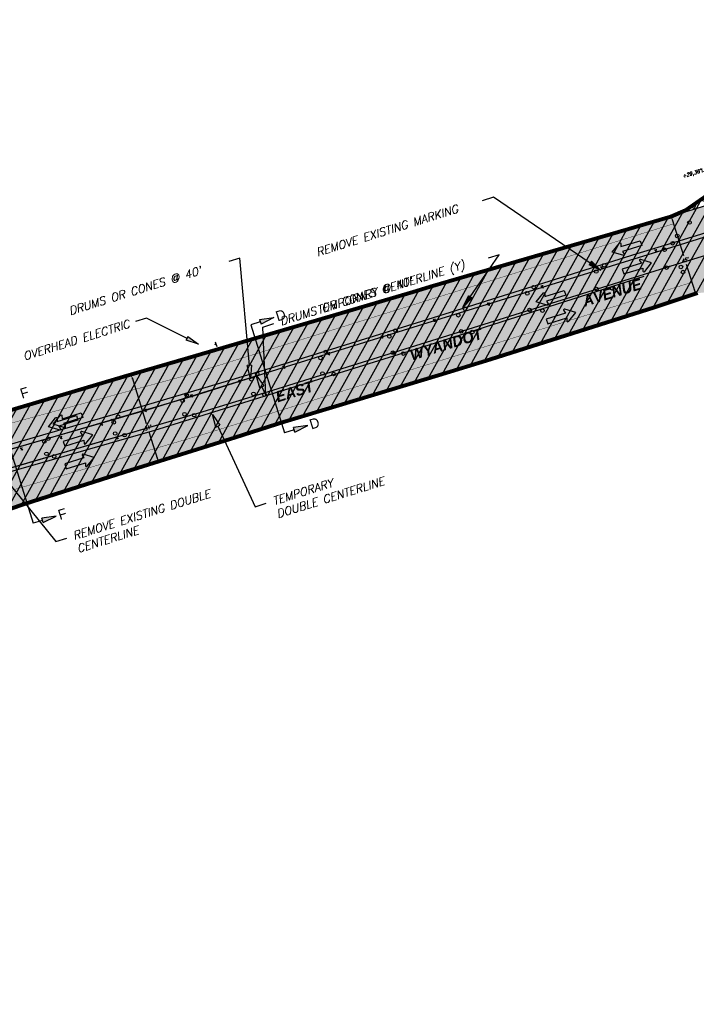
# Model space of a CAD drawing. Header units: feet. Extents: x 0 to 1837476, y 0 to 429622.
# Tile 19 of 33: x 1764013 to 1764388, y 426265 to 426810. Entities that reach past the tile are written whole.
import ezdxf
from ezdxf import colors
from ezdxf.entities.mleader import LeaderData, LeaderLine
from ezdxf.math import Vec2, Vec3

# ---------------------------------------------------------------- set-up
doc = ezdxf.new("R2010")
doc.units = ezdxf.units.FT
doc.header["$MEASUREMENT"] = 0
for name, color, linetype in [('A-ANNO-SYMB', 2, 'Continuous'), ('A-DETL-ANNO', 2, 'Continuous'), ('A-PAVEMENT-HATCH', 2, 'Continuous'), ('C-ANNO-TABL-TITL', 4, 'Continuous'), ('C-PAVEMENT-MARKING', 4, 'Continuous'), ('C-PAVEMENT-REFLECTORS', 4, 'Continuous'), ('HATCH', 4, 'Continuous'), ('MOT HATCH PH 1', 4, 'Continuous'), ('MOT HATCH PH 2', 3, 'Continuous'), ('MOT HATCH PH 3', 1, 'Continuous')]:
    doc.layers.add(name, color=color, linetype=linetype)
doc.styles.add('BCI Existing', font='simplex.shx', dxfattribs={"width": 0.75, "oblique": 15, "height": 0.08, "bigfont": 'bigfont.shx'})
doc.styles.add('Matchline', font='bold.shx', dxfattribs={"oblique": 10, "height": 0.18})
doc.styles.add('STATION', font='ROMANS.shx', dxfattribs={"oblique": 15})
doc.styles.add('Straight-Normal', font='font30.shx', dxfattribs={"height": 0.14})

# ---------------------------------------------------------------- blocks, each defined once
blk = doc.blocks.new('_ClosedFilled')
blk.add_hatch(color=256).paths.add_polyline_path([(-1, 0.167), (-1, -0.167), (0, 0)])
at = {"color": 0, "linetype": 'ByBlock', "lineweight": -2}
for p, q in [((-1, 0.167), (0, 0)), ((-1, 0.167), (-1, -0.167)), ((0, 0), (-1, -0.167))]:
    blk.add_line(p, q, dxfattribs=at)

msp = doc.modelspace()

# ---------------------------------------------------------------- hatches: boundary and pattern name
at = {"layer": 'A-PAVEMENT-HATCH', "transparency": 33554687}
h = msp.add_hatch(dxfattribs=at)
h.set_pattern_fill('ANSI37', color=256, scale=45, angle=25)
h.paths.add_polyline_path([(1764373.79, 426701.21), (1764381.9, 426704.73), (1764394.13, 426713.31), (1764400.55, 426720.78), (1764402.16, 426723.57), (1764408.47, 426724.47), (1764411.12, 426715.87), (1764483.37, 426738.18), (1764486.29, 426737.91), (1764494.82, 426738.58)])
at = {"layer": 'C-PAVEMENT-REFLECTORS', "transparency": 33554687}
h = msp.add_hatch(color=256, dxfattribs=at)
h.dxf.hatch_style = 1
h.paths.add_polyline_path([(1764369.8, 426682.48), (1764370.74, 426682.8), (1764370.42, 426683.74), (1764369.48, 426683.42)])
h = msp.add_hatch(color=256, dxfattribs=at)
h.dxf.hatch_style = 1
h.paths.add_polyline_path([(1764372.69, 426672.9), (1764373.63, 426673.22), (1764373.32, 426674.15), (1764372.38, 426673.84)])
h = msp.add_hatch(color=256, dxfattribs=at)
h.dxf.hatch_style = 1
h.paths.add_polyline_path([(1764293.25, 426658.7), (1764294.19, 426659.02), (1764293.88, 426659.96), (1764292.94, 426659.64)])
h = msp.add_hatch(color=256, dxfattribs=at)
h.dxf.hatch_style = 1
h.paths.add_polyline_path([(1764296.2, 426648.95), (1764297.14, 426649.26), (1764296.83, 426650.2), (1764295.89, 426649.88)])
h = msp.add_hatch(color=256, dxfattribs=at)
h.dxf.hatch_style = 1
h.paths.add_polyline_path([(1764216.89, 426635.03), (1764217.82, 426635.35), (1764217.51, 426636.29), (1764216.57, 426635.97)])
h = msp.add_hatch(color=256, dxfattribs=at)
h.dxf.hatch_style = 1
h.paths.add_polyline_path([(1764219.75, 426625.23), (1764220.69, 426625.54), (1764220.37, 426626.48), (1764219.43, 426626.17)])
h = msp.add_hatch(color=256, dxfattribs=at)
h.dxf.hatch_style = 1
h.paths.add_polyline_path([(1764140.59, 426611.13), (1764141.53, 426611.44), (1764141.22, 426612.38), (1764140.28, 426612.07)])
h = msp.add_hatch(color=256, dxfattribs=at)
h.dxf.hatch_style = 1
h.paths.add_polyline_path([(1764143.48, 426601.59), (1764144.42, 426601.9), (1764144.1, 426602.84), (1764143.17, 426602.53)])
h = msp.add_hatch(color=256, dxfattribs=at)
h.dxf.hatch_style = 1
h.paths.add_polyline_path([(1764063.79, 426588.04), (1764064.73, 426588.35), (1764064.41, 426589.29), (1764063.48, 426588.97)])
h = msp.add_hatch(color=256, dxfattribs=at)
h.dxf.hatch_style = 1
h.paths.add_polyline_path([(1764067.08, 426577.71), (1764068.02, 426578.02), (1764067.71, 426578.96), (1764066.77, 426578.65)])
at = {"layer": 'HATCH', "true_color": 0xe7e8e9, "transparency": 33554457}
h = msp.add_hatch(color=254, dxfattribs=at)
h.dxf.hatch_style = 1
h.paths.add_polyline_path([(1760925.01, 425620.93), (1761185.21, 425702.35), (1761203.98, 425711.87), (1761219.39, 425720.27), (1761228.96, 425724.52), (1761251.35, 425731.04), (1761262.52, 425734.03), (1761281.08, 425738.04), (1761281.08, 425736.04), (1761301.08, 425736.04), (1761301.07, 425738.78), (1761302.12, 425738.99), (1761312.83, 425742.04), (1761397.96, 425768.83), (1761466.39, 425790.61), (1761562.38, 425821.41), (1761699.77, 425868.8), (1761756.39, 425888.42), (1761787.45, 425899.26), (1761818.41, 425910.67), (1761825.89, 425913.07), (1761843.43, 425919.36), (1761874.92, 425929.77), (1761912.84, 425941.83), (1761971.63, 425960.18), (1762008.95, 425971.74), (1762015.62, 425973.81), (1762017.99, 425966.17), (1762027.54, 425969.13), (1762025.17, 425976.77), (1762028.77, 425977.88), (1762090.66, 425997.08), (1762189.79, 426028.22), (1762250.38, 426047.37), (1762305.08, 426065.36), (1762391.07, 426092.17), (1762413.99, 426099.16), (1762414.53, 426077.68), (1762424.46, 426080.74), (1762423.85, 426102.16), (1762489.66, 426122.28), (1762572.1, 426147.24), (1762617.67, 426162.94), (1762621.84, 426154.67), (1762695.76, 426176.4), (1762709.46, 426180.41), (1762732.51, 426187.64), (1762748.94, 426191.7), (1762749.47, 426192.01), (1762749.65, 426192.88), (1762747.07, 426202.32), (1762894.03, 426247.08), (1763148.56, 426325.28), (1763232.65, 426350.13), (1763489.42, 426428.89), (1763677.45, 426490.96), (1763751.88, 426515.71), (1763797.08, 426530.13), (1763811.81, 426535.02), (1763811.75, 426534.42), (1763814.47, 426527.23), (1763945.11, 426567.8), (1763943.18, 426574.9), (1763971.62, 426583.36), (1764000.24, 426591.78), (1764070.84, 426612.65), (1764106.36, 426623), (1764144.31, 426634.01), (1764188.44, 426647.04), (1764231.09, 426659.62), (1764240.69, 426662.43), (1764350.53, 426694.46), (1764373.79, 426701.21), (1764494.76, 426738.55), (1764486.3, 426737.9), (1764483.37, 426738.18), (1764411.12, 426715.85), (1764408.46, 426724.46), (1764402.15, 426723.55), (1764402.16, 426723.57), (1764408.47, 426724.47), (1764411.12, 426715.87), (1764483.37, 426738.18), (1764483.37, 426738.18), (1764411.12, 426715.88), (1764408.47, 426724.48), (1764402.16, 426723.58), (1764402.9, 426725.89), (1764462.81, 426744.35), (1764470.58, 426740.97), (1764479.36, 426738.55), (1764486.29, 426737.91), (1764494.82, 426738.58), (1764538.73, 426752.24), (1764582.64, 426765.9), (1764585.62, 426767.48), (1764588.23, 426769.23), (1764591.16, 426771.36), (1764594.94, 426774.44), (1764597.68, 426776.94), (1764600.18, 426779.52), (1764601.23, 426780.78), (1764604.37, 426778.29), (1764608.09, 426783), (1764604.96, 426785.48), (1764605.34, 426785.99), (1764606.53, 426787.63), (1764607.44, 426788.92), (1764680.19, 426810.33), (1764683.06, 426809.04), (1764688.04, 426807.1), (1764691.03, 426806.31), (1764693.25, 426805.9), (1764698.13, 426805.39), (1764702.25, 426805.35), (1764710.11, 426805.96), (1764723.58, 426756), (1764683.86, 426750.81), (1764674.28, 426749.28), (1764668.29, 426747.2), (1764664.24, 426744.8), (1764658.64, 426740.8), (1764612.56, 426725.31), (1764613.17, 426723.41), (1764600.25, 426719.07), (1764600.15, 426719.11), (1764597.44, 426719.72), (1764595.24, 426720.04), (1764592.85, 426720.22), (1764590.98, 426720.23), (1764588.48, 426720.05), (1764586.7, 426719.79), (1764585.04, 426719.45), (1764668.27, 426747.2), (1764664.23, 426744.81), (1764658.11, 426740.42), (1764654.45, 426737.15), (1764651, 426733.31), (1764649.57, 426731.43), (1764648.18, 426729.04), (1764647.64, 426727.7), (1764647, 426724.98), (1764646.92, 426724.32), (1764610.59, 426712.17), (1764609.73, 426713.34), (1764608.43, 426714.7), (1764606.38, 426716.34), (1764604.73, 426717.35), (1764603.28, 426718.05), (1764601.71, 426718.58), (1764600.14, 426719.11), (1764597.44, 426719.72), (1764595.24, 426720.04), (1764592.85, 426720.22), (1764590.98, 426720.22), (1764588.48, 426720.05), (1764586.7, 426719.79), (1764585.04, 426719.45), (1764584.19, 426719.23), (1764557.37, 426711.58), (1764505.63, 426695.61), (1764475.53, 426685.84), (1764471.49, 426683.74), (1764466.8, 426679.96), (1764419.03, 426665.1), (1764406.77, 426658.14), (1764399.53, 426660.09), (1764388.6, 426658.76), (1764475.46, 426685.82), (1764471.49, 426683.74), (1764465.9, 426679.23), (1764461.64, 426674.08), (1764459.52, 426669.21), (1764458.64, 426664.96), (1764416.31, 426651.69), (1764416.01, 426652.36), (1764414.27, 426653.78), (1764410.31, 426657.2), (1764399.5, 426660.08), (1764388.57, 426658.76), (1764364.78, 426650.79), (1764273.8, 426622.07), (1764244.87, 426613.11), (1764189.79, 426596.61), (1764159.69, 426587.44), (1764132.54, 426578.86), (1764075.44, 426560.82), (1764015.66, 426541.93), (1763999.24, 426536.29), (1763991.6, 426533.91), (1763990.95, 426534.26), (1763989.88, 426539.02), (1763988.19, 426544.53), (1763988.1, 426544.64), (1763987.96, 426544.65), (1763892.08, 426514.82), (1763835.39, 426497.02), (1763828.33, 426494.72), (1763830.52, 426487.3), (1763816, 426482.98), (1763767.4, 426468.53), (1763691.25, 426445.57), (1763618.36, 426425.06), (1763529.63, 426399.37), (1763519.9, 426396.28), (1763401.18, 426358.69), (1763385.03, 426353.59), (1763346.03, 426341.23), (1763283.39, 426320.38), (1763245.53, 426307.57), (1763161.54, 426279.28), (1763079.02, 426252.54), (1763000.82, 426227.65), (1762959.11, 426214.44), (1762912.32, 426199.71), (1762837.87, 426176.76), (1762757.69, 426150.49), (1762752.91, 426141.25), (1762750.84, 426132.41), (1762696.09, 426114.78), (1762690.11, 426117.62), (1762684.09, 426119.79), (1762675.68, 426121.2), (1762667.81, 426120.56), (1762659.57, 426118.56), (1762633.72, 426110.49), (1762559.04, 426087.41), (1762532.2, 426079.37), (1762529.38, 426087.9), (1762425.99, 426055.65), (1762426.17, 426052.86), (1762398.87, 426044.3), (1762400.36, 426040.09), (1762339.25, 426018.76), (1762339.3, 426018.3), (1762319.07, 426012.3), (1762315.19, 426022.49), (1762242.14, 425998.27), (1762245.1, 425987.66), (1762228.74, 425983.44), (1762191.34, 425970.84), (1762180.6, 425968.22), (1762161.51, 425962.39), (1762118.83, 425946.82), (1762117.97, 425949.69), (1761886.36, 425880.95), (1761887.2, 425878.07), (1761802.45, 425853.33), (1761698.6, 425824.01), (1761645.2, 425808.68), (1761643.56, 425814.09), (1761674.32, 425823.38), (1761673.45, 425826.25), (1761616.02, 425808.9), (1761616.88, 425806.03), (1761643.56, 425814.09), (1761645.19, 425808.68), (1761636.75, 425806.05), (1761614.36, 425798.78), (1761591.98, 425791.48), (1761589.7, 425799.17), (1761542.29, 425785.13), (1761482.74, 425766.42), (1761435.9, 425751.76), (1761437.25, 425747.44), (1761406.56, 425737.93), (1761365.59, 425725.97), (1761297.29, 425704.26), (1761291.53, 425702.52), (1761209.99, 425677.11), (1761096.21, 425641.57), (1761036.89, 425623.05), (1760994.7, 425609.88), (1760934.34, 425590.95)])
at = {"layer": 'MOT HATCH PH 1', "transparency": 33554687}
h = msp.add_hatch(dxfattribs=at)
h.set_pattern_fill('ANSI31', color=256, scale=45, angle=16)
h.paths.add_polyline_path([(1760925.01, 425620.93), (1760985.56, 425639.91), (1761089.08, 425672.35), (1761185.21, 425702.35), (1761203.98, 425711.87), (1761219.39, 425720.27), (1761228.96, 425724.52), (1761251.35, 425731.04), (1761262.52, 425734.03), (1761265.59, 425734.74), (1761273.38, 425736.38), (1761281.08, 425738.04), (1761288.37, 425737.87), (1761295.75, 425738.04), (1761302.12, 425738.99), (1761312.83, 425742.04), (1761397.96, 425768.83), (1761466.39, 425790.61), (1761562.48, 425821.44), (1761633.61, 425845.94), (1761699.77, 425868.8), (1761756.39, 425888.42), (1761787.45, 425899.26), (1761818.41, 425910.67), (1761825.89, 425913.07), (1761843.43, 425919.36), (1761874.92, 425929.77), (1761876.38, 425930.24), (1761912.84, 425941.83), (1761971.63, 425960.18), (1762008.95, 425971.74), (1762090.66, 425997.08), (1762100.08, 426000.02), (1762189.79, 426028.22), (1762216.58, 426036.68), (1762250.38, 426047.37), (1762300.41, 426063.19), (1762373.17, 426086.86), (1762380.55, 426089.17), (1762391.07, 426092.17), (1762489.66, 426122.28), (1762572.1, 426147.24), (1762617.67, 426162.94), (1762621.84, 426154.67), (1762695.76, 426176.4), (1762709.46, 426180.41), (1762732.51, 426187.64), (1762748.94, 426191.7), (1762749.47, 426192.01), (1762749.67, 426192.82), (1762747.15, 426202.02), (1762894.03, 426247.08), (1762945.81, 426262.98), (1762999.55, 426280), (1763065.78, 426300.47), (1763148.56, 426325.28), (1763232.65, 426350.13), (1763332.76, 426380.2), (1763367.45, 426390.93), (1763489.42, 426428.89), (1763519.38, 426438.21), (1763606.59, 426467.32), (1763677.45, 426490.96), (1763797.08, 426530.13), (1763811.75, 426534.42), (1763814.47, 426527.23), (1763845.83, 426537.33), (1763889.38, 426550.71), (1763945.04, 426567.75), (1763943.18, 426574.9), (1763971.62, 426583.36), (1764000.24, 426591.78), (1764070.84, 426612.65), (1764144.31, 426634.01), (1764231.09, 426659.62), (1764240.69, 426662.43), (1764350.53, 426694.46), (1764373.79, 426701.21), (1764381.9, 426704.73), (1764394.13, 426713.31), (1764400.55, 426720.78), (1764402.9, 426725.89), (1764462.81, 426744.35), (1764468.19, 426741.83), (1764472.97, 426740.1), (1764479.36, 426738.55), (1764486.29, 426737.91), (1764494.82, 426738.58), (1764538.73, 426752.24), (1764578.98, 426764.78), (1764584.01, 426766.56), (1764588.23, 426769.23), (1764592.85, 426772.68), (1764598.51, 426777.76), (1764603.26, 426783.26), (1764607.44, 426788.92), (1764680.19, 426810.33), (1764688.04, 426807.1), (1764694.56, 426805.71), (1764699.38, 426805.32), (1764703.82, 426805.43), (1764709.08, 426806.25), (1764713.95, 426790.5), (1764602.97, 426756.64), (1764496.03, 426722.52), (1764379.06, 426685.84), (1764236.38, 426641.55), (1764150.25, 426614.86), (1764084.29, 426594.4), (1763911.5, 426544.7), (1763773.82, 426502.64), (1763757.35, 426497.03), (1763688.3, 426475.65), (1763679.66, 426472.2), (1763671.65, 426470.52), (1763610.44, 426451.3), (1763523.4, 426423.64), (1763385.81, 426380.49), (1763337.15, 426365.41), (1763275.17, 426345.84), (1763240.02, 426334.93), (1763153.49, 426307.48), (1763078.08, 426283.31), (1763029.62, 426267.95), (1762951.92, 426243.79), (1762899.58, 426227.27), (1762828.89, 426205.22), (1762800.22, 426196.49), (1762653.17, 426152.46), (1762549.01, 426119.21), (1762488.91, 426100.6), (1762404.88, 426074.71), (1762384.72, 426068.34), (1762308.14, 426044.33), (1762255.05, 426027.83), (1762197.19, 426009.4), (1762139.23, 425991.71), (1762105.64, 425981.44), (1762034.59, 425959.08), (1761977.85, 425941.34), (1761882, 425911.16), (1761792.78, 425881.43), (1761638.4, 425829.46), (1761586.22, 425811.96), (1761567.61, 425805.32), (1761540.48, 425796.69), (1761479.25, 425777.57), (1761402.42, 425753.26), (1761305.53, 425723.16), (1761208.12, 425692.81), (1761092.83, 425656.71), (1760990.15, 425624.59), (1760929.84, 425605.64)])
at = {"layer": 'MOT HATCH PH 2', "transparency": 33554687}
h = msp.add_hatch(dxfattribs=at)
h.set_pattern_fill('ANSI31', color=256, scale=45, angle=16)
h.paths.add_polyline_path([(1760934.34, 425590.95), (1760994.13, 425609.71), (1761036.89, 425623.05), (1761096.21, 425641.57), (1761209.99, 425677.11), (1761291.53, 425702.52), (1761297.29, 425704.26), (1761361.88, 425724.84), (1761386.74, 425732.36), (1761407.08, 425738.03), (1761437.62, 425745.76), (1761467.35, 425752.81), (1761485.36, 425757.52), (1761496.14, 425760.66), (1761507.7, 425764.49), (1761526.51, 425771.78), (1761533.13, 425774.39), (1761537.75, 425775.98), (1761546.62, 425778.53), (1761553.7, 425780.12), (1761562.98, 425781.6), (1761573.16, 425784.96), (1761614.36, 425798.78), (1761636.75, 425806.05), (1761663.79, 425814.18), (1761698.6, 425824.01), (1761714.35, 425828.41), (1761771.98, 425844.64), (1761802.45, 425853.33), (1761891.12, 425879.21), (1761955.63, 425898.66), (1762011.29, 425914.76), (1762044.38, 425924.72), (1762120.72, 425947.38), (1762158.96, 425961.32), (1762161.51, 425962.39), (1762180.6, 425968.22), (1762186.91, 425969.84), (1762228.74, 425983.44), (1762240.91, 425986.49), (1762245.08, 425987.57), (1762256.78, 425990.91), (1762296.53, 426004.59), (1762319.07, 426012.3), (1762339.3, 426018.3), (1762339.25, 426018.76), (1762400.36, 426040.09), (1762401.39, 426037.65), (1762430.03, 426046.47), (1762429.01, 426049.65), (1762426.29, 426050.91), (1762425.99, 426055.65), (1762529.38, 426087.9), (1762532.2, 426079.37), (1762592.5, 426097.82), (1762633.72, 426110.49), (1762659.57, 426118.56), (1762667.81, 426120.56), (1762675.68, 426121.2), (1762684.09, 426119.79), (1762690.11, 426117.62), (1762696.09, 426114.78), (1762750.84, 426132.41), (1762752.91, 426141.25), (1762757.69, 426150.49), (1762837.87, 426176.76), (1762912.32, 426199.71), (1762959.11, 426214.44), (1763000.82, 426227.65), (1763079.02, 426252.54), (1763161.54, 426279.28), (1763245.53, 426307.57), (1763283.39, 426320.38), (1763346.03, 426341.23), (1763385.03, 426353.59), (1763401.18, 426358.69), (1763519.9, 426396.28), (1763529.63, 426399.37), (1763618.36, 426425.06), (1763691.25, 426445.57), (1763767.4, 426468.53), (1763816, 426482.98), (1763830.52, 426487.3), (1763837.09, 426486.32), (1763842.31, 426484.12), (1763849.92, 426481.73), (1763845.33, 426487.72), (1763841.86, 426490.52), (1763838.12, 426493.28), (1763835.86, 426495.03), (1763835.05, 426496.37), (1763835.39, 426497.02), (1763851.77, 426502.24), (1763877.34, 426510.15), (1763904.06, 426518.52), (1763955, 426534.46), (1763987.96, 426544.65), (1763988.19, 426544.53), (1763989.88, 426539.02), (1763990.95, 426534.26), (1763991.6, 426533.91), (1763999.24, 426536.29), (1764015.66, 426541.93), (1764075.44, 426560.82), (1764132.54, 426578.86), (1764159.69, 426587.44), (1764189.79, 426596.61), (1764244.87, 426613.11), (1764273.8, 426622.07), (1764364.78, 426650.79), (1764388.57, 426658.76), (1764399.5, 426660.08), (1764410.31, 426657.2), (1764416.01, 426652.36), (1764416.31, 426651.69), (1764458.64, 426664.96), (1764459.52, 426669.21), (1764461.64, 426674.08), (1764465.9, 426679.23), (1764471.49, 426683.74), (1764475.53, 426685.84), (1764505.63, 426695.61), (1764557.37, 426711.58), (1764584.19, 426719.23), (1764585.04, 426719.45), (1764586.7, 426719.79), (1764588.48, 426720.05), (1764590.98, 426720.22), (1764592.85, 426720.22), (1764595.24, 426720.04), (1764597.44, 426719.72), (1764600.14, 426719.11), (1764601.71, 426718.58), (1764603.28, 426718.05), (1764604.73, 426717.35), (1764606.38, 426716.34), (1764608.43, 426714.7), (1764609.19, 426713.93), (1764609.73, 426713.34), (1764610.59, 426712.17), (1764646.92, 426724.32), (1764647, 426724.98), (1764647.64, 426727.7), (1764648.18, 426729.04), (1764649.57, 426731.43), (1764651, 426733.31), (1764654.45, 426737.15), (1764658.11, 426740.42), (1764664.24, 426744.8), (1764668.29, 426747.2), (1764674.28, 426749.28), (1764683.86, 426750.81), (1764713.8, 426755.06), (1764723.59, 426756.18), (1764717.11, 426780.22), (1764607.61, 426745.99), (1764499.34, 426712.04), (1764382.04, 426676.29), (1764247.12, 426634.28), (1764153.1, 426604.86), (1764112.21, 426592.27), (1763912.67, 426534.06), (1763803.28, 426500.64), (1763716.43, 426473.28), (1763638, 426448.73), (1763613.43, 426440.68), (1763526.5, 426413.94), (1763389.4, 426370.97), (1763340.33, 426355.34), (1763278.3, 426335.64), (1763242.92, 426324.45), (1763156.75, 426296.79), (1763073.62, 426270.66), (1763032.72, 426257.88), (1762988.65, 426244.17), (1762954.01, 426233.12), (1762903.1, 426216.91), (1762832.4, 426194.35), (1762803.3, 426185.15), (1762649.01, 426137.44), (1762552.05, 426107.57), (1762491.01, 426088.2), (1762387.26, 426055.79), (1762311.26, 426031.81), (1762200.46, 425998.04), (1762109.7, 425969.59), (1762004.42, 425936.74), (1762000.7, 425948.48), (1761977.85, 425941.34), (1761882, 425911.16), (1761792.78, 425881.43), (1761706.12, 425852.28), (1761638.4, 425829.46), (1761586.22, 425811.96), (1761540.48, 425796.69), (1761479.25, 425777.57), (1761402.42, 425753.26), (1761305.53, 425723.16), (1761208.12, 425692.81), (1761092.83, 425656.71), (1760990.15, 425624.59), (1760929.86, 425605.59)])
at = {"layer": 'MOT HATCH PH 3', "transparency": 33554687}
h = msp.add_hatch(dxfattribs=at)
h.set_pattern_fill('ANSI31', color=256, scale=45, angle=16)
h.paths.add_polyline_path([(1762000.7, 425948.48), (1762034.59, 425959.08), (1762105.64, 425981.44), (1762139.23, 425991.71), (1762197.19, 426009.4), (1762255.05, 426027.83), (1762308.14, 426044.33), (1762384.72, 426068.34), (1762404.88, 426074.71), (1762488.91, 426100.6), (1762549.01, 426119.21), (1762653.17, 426152.46), (1762800.22, 426196.49), (1762828.89, 426205.22), (1762899.58, 426227.27), (1762951.92, 426243.79), (1763029.62, 426267.95), (1763078.08, 426283.31), (1763153.49, 426307.48), (1763240.02, 426334.93), (1763275.17, 426345.84), (1763337.15, 426365.41), (1763385.81, 426380.49), (1763523.4, 426423.64), (1763610.44, 426451.3), (1763671.65, 426470.52), (1763757.35, 426497.03), (1763773.82, 426502.64), (1763909.69, 426543.61), (1764009.55, 426572.74), (1764109.41, 426601.87), (1764150.25, 426614.86), (1764236.38, 426641.55), (1764379.06, 426685.84), (1764496.03, 426722.52), (1764579.54, 426749.02), (1764602.97, 426756.64), (1764713.95, 426790.5), (1764717.11, 426780.22), (1764607.61, 426745.99), (1764581.9, 426738.37), (1764499.34, 426712.04), (1764382.04, 426676.29), (1764247.12, 426634.28), (1764153.1, 426604.86), (1764112.21, 426592.27), (1764012.44, 426563.16), (1763912.67, 426534.06), (1763803.28, 426500.64), (1763759.99, 426486.81), (1763716.43, 426473.28), (1763638, 426448.73), (1763613.43, 426440.68), (1763526.5, 426413.94), (1763389.4, 426370.97), (1763340.33, 426355.34), (1763278.3, 426335.64), (1763156.75, 426296.79), (1763073.62, 426270.66), (1762994.9, 426245.84), (1762954.01, 426233.12), (1762903.1, 426216.91), (1762832.4, 426194.35), (1762803.3, 426185.15), (1762649.01, 426137.44), (1762552.05, 426107.57), (1762491.01, 426088.2), (1762387.26, 426055.79), (1762311.26, 426031.81), (1762258.59, 426015.77), (1762200.46, 425998.04), (1762146.73, 425981.52), (1762109.7, 425969.59), (1762038.15, 425946.96), (1762004.42, 425936.74)])

# ---------------------------------------------------------------- linework, layer by layer
at = {"layer": 'A-DETL-ANNO'}
for p, q in [((1764374.58, 426699.55, -519.25), (1764380.81, 426679.62, -519.25)), ((1764387.2, 426659.57, -519.25), (1764382.36, 426674.65, -519.25)), ((1764075.3, 426612.03, -519.25), (1764083.22, 426586.66, -519.25)), ((1764089.62, 426566.57, -519.25), (1764084.77, 426581.7, -519.25))]:
    msp.add_line(p, q, dxfattribs=at)
for points in [[(1764374.4, 426698.73, -519.25), (1764375.2, 426698.98, -519.25), (1764374.06, 426701.24, -519.25)], [(1764386.47, 426660.43, 851.7), (1764387.27, 426660.67, 851.7), (1764387.61, 426658.16, 851.7)], [(1764075.19, 426610.98, -519.25), (1764075.98, 426611.23, -519.25), (1764074.84, 426613.49, -519.25)], [(1764088.85, 426567.58, 851.7), (1764089.64, 426567.83, 851.7), (1764089.99, 426565.32, 851.7)]]:
    msp.add_solid(points, dxfattribs=at)
at = {"layer": 'A-PAVEMENT-HATCH'}
msp.add_lwpolyline([(1764373.79, 426701.21), (1764381.9, 426704.73), (1764394.13, 426713.31), (1764400.55, 426720.78), (1764402.16, 426723.57), (1764408.47, 426724.47), (1764411.12, 426715.87), (1764483.37, 426738.18), (1764486.29, 426737.91), (1764494.82, 426738.58)], close=True, dxfattribs=at)
at = {"layer": 'C-PAVEMENT-MARKING', "const_width": 0.2, "elevation": 851.36}
for points in [[(1764375.5, 426697.3), (1764106.05, 426613.39)], [(1764379.06, 426685.84), (1764109.41, 426601.87), (1763909.69, 426543.61)], [(1764382.04, 426676.29), (1764112.21, 426592.27), (1763912.67, 426534.06)], [(1764385.61, 426664.84), (1764115.57, 426580.75), (1763947.62, 426531.75)], [(1763884.66, 426561.22), (1763944.53, 426569.37), (1764106.05, 426613.39)]]:
    msp.add_lwpolyline(points, dxfattribs=at)
at = {"layer": 'C-PAVEMENT-MARKING'}
msp.add_lwpolyline([(1764121.36, 426631.86), (1764122.2, 426629.19)], dxfattribs=at)
msp.add_circle((1764121.56, 426630.46), 0.228, dxfattribs=at)
at = {"layer": 'HATCH', "lineweight": 80}
for points in [[(1763814.47, 426527.23), (1763945.11, 426567.8), (1763943.18, 426574.9), (1763971.62, 426583.36), (1764000.24, 426591.78), (1764070.84, 426612.65), (1764106.36, 426623), (1764144.31, 426634.01), (1764188.44, 426647.04), (1764231.09, 426659.62), (1764240.69, 426662.43), (1764350.53, 426694.46), (1764373.79, 426701.21), (1764381.9, 426704.73), (1764394.13, 426713.31)], [(1764388.57, 426658.76), (1764364.78, 426650.79), (1764273.8, 426622.07), (1764244.87, 426613.11), (1764189.79, 426596.61), (1764159.69, 426587.44), (1764132.54, 426578.86), (1764075.44, 426560.82), (1764015.66, 426541.93), (1763999.24, 426536.29)]]:
    msp.add_lwpolyline(points, dxfattribs=at)
at = {"layer": 'MOT HATCH PH 1', "elevation": -519.25}
for points in [[(1763773.82, 426502.64), (1763911.5, 426544.7), (1764084.29, 426594.4), (1764150.25, 426614.86), (1764236.38, 426641.55), (1764379.06, 426685.84), (1764496.03, 426722.52), (1764579.54, 426749.02), (1764602.97, 426756.64), (1764713.95, 426790.5), (1764709.36, 426806.39)], [(1764146.35, 426642.94), (1764141.05, 426641.28), (1764159.76, 426581.38)], [(1764165.06, 426583.04), (1764159.76, 426581.38)]]:
    msp.add_lwpolyline(points, dxfattribs=at)
at = {"layer": 'MOT HATCH PH 1'}
msp.add_lwpolyline([(1763913.19, 426532.73), (1764087.87, 426582.95), (1764153.82, 426603.4), (1764239.95, 426630.1), (1764359.05, 426668.2)], dxfattribs=at)
at = {"layer": 'MOT HATCH PH 1', "elevation": -519.25}
for points in [[(1764299.21, 426653.93), (1764303.15, 426658.9, -0.581776), (1764304.02, 426658.77), (1764304.06, 426656.94), (1764314.7, 426660.25), (1764315.52, 426657.6), (1764304.92, 426654.29), (1764305.85, 426652.81, -0.736529), (1764305.14, 426652.17)], [(1764321.06, 426648.06), (1764314.99, 426649.9, 0.581776), (1764314.35, 426649.3), (1764315.36, 426647.77), (1764304.73, 426644.45), (1764305.56, 426641.79), (1764316.16, 426645.11), (1764316.24, 426643.36, 0.736529), (1764317.19, 426643.24)]]:
    msp.add_lwpolyline(points, format="xyb", close=True, dxfattribs=at)
at = {"layer": 'MOT HATCH PH 1'}
for centre in [(1764384.07, 426697.95), (1764377.33, 426690.51), (1764370.35, 426682.86), (1764332.43, 426670.81), (1764294.27, 426658.64), (1764256.06, 426646.56), (1764217.86, 426634.77), (1764179.73, 426622.93), (1764141.44, 426611.1), (1764103.34, 426599.13), (1764065.2, 426587.28), (1764026.72, 426576.63)]:
    msp.add_circle(centre, 1, dxfattribs=at)
at = {"layer": 'MOT HATCH PH 2'}
for points in [[(1764717.11, 426780.22), (1764607.61, 426745.99), (1764499.34, 426712.04), (1764382.04, 426676.29), (1764247.12, 426634.28), (1764153.1, 426604.86), (1764112.21, 426592.27), (1763912.67, 426534.06), (1763803.28, 426500.64)], [(1763999.24, 426536.29), (1764015.66, 426541.93), (1764075.44, 426560.82), (1764132.54, 426578.86), (1764159.69, 426587.44), (1764189.79, 426596.61), (1764244.87, 426613.11), (1764273.8, 426622.07), (1764364.78, 426650.79), (1764388.57, 426658.76)]]:
    msp.add_lwpolyline(points, dxfattribs=at)
for points, elevation in [([(1763908.72, 426546.5), (1764002.1, 426573.41), (1764082.77, 426596.68), (1764149.43, 426616.55), (1764235.88, 426643.35), (1764355.08, 426680.68), (1764378.44, 426687.74), (1764413.63, 426698.77)], 851.36), ([(1764364.79, 426682.98), (1764366.18, 426681.8)], -519.25), ([(1764365.71, 426683.23), (1764365.29, 426681.59)], -519.25), ([(1764334.89, 426673.48), (1764336.28, 426672.31)], -519.25), ([(1764335.81, 426673.74), (1764335.39, 426672.09)], -519.25), ([(1764301.77, 426662.99), (1764303.16, 426661.81)], -519.25), ([(1764302.7, 426663.24), (1764302.27, 426661.6)], -519.25), ([(1764272.05, 426653.4), (1764273.44, 426652.23)], -519.25), ([(1764272.98, 426653.66), (1764272.56, 426652.01)], -519.25), ([(1764242.16, 426644.37), (1764243.55, 426643.19)], -519.25), ([(1764243.09, 426644.62), (1764242.66, 426642.98)], -519.25), ([(1764213.04, 426635.14), (1764214.42, 426633.96)], -519.25), ([(1764213.96, 426635.39), (1764213.54, 426633.75)], -519.25), ([(1764183.51, 426625.77), (1764184.89, 426624.59)], -519.25), ([(1764184.43, 426626.02), (1764184.01, 426624.38)], -519.25), ([(1764158.68, 426618.46), (1764160.07, 426617.29)], -519.25), ([(1764159.6, 426618.72), (1764159.18, 426617.07)], -519.25), ([(1764134.2, 426610.52), (1764135.59, 426609.34)], -519.25), ([(1764135.13, 426610.77), (1764134.7, 426609.13)], -519.25), ([(1764107.59, 426602.51), (1764108.98, 426601.34)], -519.25), ([(1764108.51, 426602.77), (1764108.09, 426601.12)], -519.25), ([(1764004.79, 426600.09), (1763999.48, 426598.44), (1764020.47, 426531.25)], -519.25), ([(1764081.97, 426594.36), (1764083.35, 426593.18)], -519.25), ([(1764082.89, 426594.61), (1764082.47, 426592.97)], -519.25), ([(1764057.77, 426586.8), (1764059.15, 426585.63)], -519.25), ([(1764058.69, 426587.06), (1764058.27, 426585.41)], -519.25), ([(1764035.26, 426579.32), (1764036.65, 426578.14)], -519.25), ([(1764036.19, 426579.57), (1764035.77, 426577.93)], -519.25), ([(1764013.43, 426573.1), (1764014.82, 426571.93)], -519.25), ([(1764014.35, 426573.36), (1764013.93, 426571.71)], -519.25), ([(1764025.78, 426532.91), (1764020.47, 426531.25)], -519.25)]:
    msp.add_lwpolyline(points, dxfattribs=dict(at, elevation=elevation))
at = {"layer": 'MOT HATCH PH 2', "elevation": -519.25}
for points in [[(1764341.3, 426681.56), (1764345.25, 426686.52, -0.581776), (1764346.11, 426686.39), (1764346.16, 426684.56), (1764356.79, 426687.88), (1764357.62, 426685.23), (1764347.01, 426681.91), (1764347.95, 426680.44, -0.736529), (1764347.23, 426679.79)], [(1764363.15, 426675.69), (1764357.08, 426677.53, 0.581776), (1764356.45, 426676.92), (1764357.45, 426675.39), (1764346.82, 426672.07), (1764347.65, 426669.42), (1764358.26, 426672.73), (1764358.33, 426670.99, 0.736529), (1764359.29, 426670.87)], [(1764031.68, 426586.14), (1764035.63, 426591.11, -0.581776), (1764036.49, 426590.97), (1764036.54, 426589.14), (1764047.17, 426592.46), (1764048, 426589.81), (1764037.39, 426586.49), (1764038.32, 426585.02, -0.736529), (1764037.61, 426584.38)], [(1764053.53, 426580.27), (1764047.46, 426582.11, 0.581776), (1764046.83, 426581.51), (1764047.83, 426579.97), (1764037.2, 426576.65), (1764038.03, 426574), (1764048.64, 426577.31), (1764048.71, 426575.57, 0.736529), (1764049.66, 426575.45)]]:
    msp.add_lwpolyline(points, format="xyb", close=True, dxfattribs=at)
at = {"layer": 'MOT HATCH PH 2'}
for centre in [(1764371.38, 426672.89), (1764380.53, 426670.49), (1764332.54, 426661.03), (1764295.51, 426649.46), (1764257.62, 426637.62), (1764219.82, 426625.81), (1764180.83, 426614.29), (1764142.55, 426602.98), (1764104.36, 426591.7), (1764065.98, 426581.02), (1764027.9, 426569.76)]:
    msp.add_circle(centre, 1, dxfattribs=at)
at = {"layer": 'MOT HATCH PH 3'}
msp.add_lwpolyline([(1763773.82, 426502.64), (1763909.69, 426543.61), (1764009.55, 426572.74), (1764109.41, 426601.87), (1764150.25, 426614.86), (1764236.38, 426641.55), (1764379.06, 426685.84), (1764496.03, 426722.52), (1764579.54, 426749.02), (1764602.97, 426756.64), (1764713.95, 426790.5), (1764717.11, 426780.22), (1764607.61, 426745.99), (1764581.9, 426738.37), (1764499.34, 426712.04), (1764382.04, 426676.29), (1764247.12, 426634.28), (1764153.1, 426604.86), (1764112.21, 426592.27), (1764012.44, 426563.16), (1763912.67, 426534.06), (1763803.28, 426500.64)], dxfattribs=at)
at = {"layer": 'MOT HATCH PH 3', "elevation": -519.25}
for points in [[(1764029.05, 426584.74), (1764033, 426589.71, -0.581776), (1764033.86, 426589.58), (1764033.91, 426587.75), (1764044.54, 426591.06), (1764045.36, 426588.41), (1764034.76, 426585.1), (1764035.69, 426583.62, -0.736529), (1764034.98, 426582.98)], [(1764054.36, 426567.77), (1764048.29, 426569.61, 0.581776), (1764047.66, 426569.01), (1764048.66, 426567.48), (1764038.03, 426564.15), (1764038.86, 426561.5), (1764049.47, 426564.82), (1764049.54, 426563.07, 0.736529), (1764050.5, 426562.95)]]:
    msp.add_lwpolyline(points, format="xyb", close=True, dxfattribs=at)
at = {"layer": 'MOT HATCH PH 3'}
for centre in [(1764374.79, 426686.44), (1764336.86, 426674.29), (1764379.36, 426673.31), (1764297.76, 426662.1), (1764341.16, 426661.44), (1764259.73, 426650.17), (1764302.62, 426649.12), (1764221.3, 426638.11), (1764263.78, 426637.2), (1764182.59, 426626.29), (1764225.58, 426625.33), (1764144.61, 426614.11), (1764186.99, 426613.99), (1764105.57, 426602.18), (1764148.67, 426602.56), (1764067.59, 426590.33), (1764109.74, 426591.19), (1764071.09, 426580.09), (1764028.89, 426578.19), (1764032.18, 426568.3)]:
    msp.add_circle(centre, 1, dxfattribs=at)

# ---------------------------------------------------------------- block references
at = {"layer": 'MOT HATCH PH 1', "yscale": 7.913223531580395, "zscale": 7.913223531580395}
for p, xscale, rotation in [((1764153.91, 426645.29, -519.25), 7.913223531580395, 17.3469699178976), ((1764172.62, 426585.39, -519.25), -7.913223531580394, 197.3469699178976)]:
    msp.add_blockref('_ClosedFilled', p, dxfattribs=dict(at, xscale=xscale, rotation=rotation))
at = {"layer": 'MOT HATCH PH 2', "xscale": -7.913221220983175, "yscale": 7.913221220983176, "zscale": 7.913221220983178, "rotation": 197.3469699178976}
msp.add_blockref('_ClosedFilled', (1764033.33, 426535.27, -519.25), dxfattribs=at)

# ---------------------------------------------------------------- texts
at = {"layer": 'A-DETL-ANNO', "insert": (1764379.87, 426724.47, -519.25), "char_height": 2, "attachment_point": 1, "rotation": 17.3353, "style": 'STATION'}
msp.add_mtext_dynamic_manual_height_columns("+29,36'Lt", width=40.7883, gutter_width=20, heights=[1.7], dxfattribs=at)
at = {"layer": 'A-DETL-ANNO', "char_height": 2, "attachment_point": 5, "rotation": 17.347, "style": 'BCI Existing'}
for s, insert in [("\\A1;45'", (1764381.59, 426677.13, -519.25)), ("\\A1;51'", (1764084, 426584.18, -519.25))]:
    msp.add_mtext(s, dxfattribs=dict(at, insert=insert))
at = {"layer": 'C-ANNO-TABL-TITL', "char_height": 6, "attachment_point": 3, "rotation": 17.2825, "style": 'Matchline'}
for s, insert, width in [('AVENUE', (1764355.99, 426666.86, -519.25), 26.489), ('WYANDOT', (1764267.72, 426639.28, -519.25), 55.4223), ('EAST', (1764174.3, 426610.23, -519.25), 26.489)]:
    msp.add_mtext(s, dxfattribs=dict(at, insert=insert, width=width))
at = {"layer": 'MOT HATCH PH 1', "char_height": 5.6, "attachment_point": 1, "rotation": 17.347, "style": 'Straight-Normal'}
for insert in [(1764154.26, 426648.45, -519.25), (1764172.97, 426588.55, -519.25)]:
    msp.add_mtext_dynamic_manual_height_columns('D', width=8.9258, gutter_width=40, heights=[0], dxfattribs=dict(at, insert=insert))
at = {"layer": 'MOT HATCH PH 2', "char_height": 5.6, "attachment_point": 1, "rotation": 17.347, "style": 'Straight-Normal'}
for insert in [(1764012.7, 426605.61, -519.25), (1764033.69, 426538.43, -519.25)]:
    msp.add_mtext_dynamic_manual_height_columns('F', width=8.9258, gutter_width=40, heights=[0], dxfattribs=dict(at, insert=insert))

# ---------------------------------------------------------------- leaders
at = {"layer": 'A-ANNO-SYMB'}
ml = msp.add_multileader_mtext('Standard', dxfattribs=at)
ml.set_content('{\\Fsimplex|c0;OVERHEAD ELECTRIC}', color=256, style='STATION')
ml.set_leader_properties()
ml.build(insert=Vec2(0, 0))
ml.multileader.update_dxf_attribs({"dogleg_length": 0.36, "arrow_head_size": 7.2})
ctx = ml.context
ctx.base_point, ctx.char_height, ctx.arrow_head_size, ctx.landing_gap_size, ctx.plane_origin, ctx.plane_x_axis, ctx.plane_y_axis = Vec3(1764003.6, 426620.07, -519.25), 4.512, 7.2, 3.6, Vec3(1764101.7, 426657.24, -519.25), Vec3(0.954517, 0.298157), Vec3(-0.298157, 0.954517)
ctx.text_align_type = 2
notes = []
notes.append((ctx, [(1, (1, 1, 0), (1764083.31, 426644.97, -519.25), (-0.954517, -0.298157), 6.45, [(0, [(1764112.2, 426630.54, -519.25)], 0, [])])]))
ctx.mtext.insert, ctx.mtext.text_direction, ctx.mtext.rotation, ctx.mtext.alignment, ctx.mtext.flow_direction = Vec3(1764073.05, 426644.13, -519.25), Vec3(0.954517, 0.298157), 0.302762, 3, 5
at = {"layer": 'MOT HATCH PH 1'}
ml = msp.add_multileader_mtext('Standard', dxfattribs=at)
ml.set_content("DRUMS OR CONES @ 40'", color=256, style='STATION')
ml.set_leader_properties()
ml.build(insert=Vec2(0, 0))
ml.multileader.update_dxf_attribs({"dogleg_length": 0.36, "arrow_head_size": 7.2})
ctx = ml.context
ctx.base_point, ctx.char_height, ctx.arrow_head_size, ctx.landing_gap_size, ctx.plane_origin, ctx.plane_x_axis, ctx.plane_y_axis = Vec3(1764037.01, 426647.65, -519.25), 4.512, 7.2, 3.6, Vec3(1764013.61, 426651.75, -519.25), Vec3(0.954517, 0.298157), Vec3(-0.298157, 0.954517)
notes.append((ctx, [(1, (1, 1, 0), (1764135.03, 426678.27, -519.25), (-0.954517, -0.298157), 6.45, [(0, [(1764140.99, 426611.58, -519.25)], 0, [])])]))
ctx.mtext.insert, ctx.mtext.text_direction, ctx.mtext.rotation, ctx.mtext.flow_direction = Vec3(1764039.77, 426650.88, -519.25), Vec3(0.954517, 0.298157), 0.302762, 5
ml = msp.add_multileader_mtext('Standard', dxfattribs=at)
ml.set_content('TEMPORARY \\PDOUBLE CENTERLINE', color=256, style='STATION')
ml.set_leader_properties()
ml.build(insert=Vec2(0, 0))
ml.multileader.update_dxf_attribs({"dogleg_length": 0.36, "arrow_head_size": 7.2})
ctx = ml.context
ctx.base_point, ctx.char_height, ctx.arrow_head_size, ctx.landing_gap_size, ctx.plane_origin, ctx.plane_x_axis, ctx.plane_y_axis = Vec3(1764149.67, 426542.38, -519.25), 4.512, 7.2, 3.6, Vec3(1764119.81, 426591.61, -519.25), Vec3(0.954517, 0.298157), Vec3(-0.298157, 0.954517)
notes.append((ctx, [(0, (1, 1, 0), (1764143.51, 426540.45, -519.25), (0.954517, 0.298157), 6.45, [(0, [(1764119.81, 426591.61, -519.25)], 0, [])])]))
ctx.mtext.insert, ctx.mtext.text_direction, ctx.mtext.rotation, ctx.mtext.width, ctx.mtext.flow_direction = Vec3(1764152.44, 426545.6, -519.25), Vec3(0.954517, 0.298157), 0.302762, 95.6129, 5
ml = msp.add_multileader_mtext('Standard', dxfattribs=at)
ml.set_content('REMOVE EXISTING DOUBLE CENTERLINE', color=256, style='STATION')
ml.set_leader_properties()
ml.build(insert=Vec2(0, 0))
ml.multileader.update_dxf_attribs({"dogleg_length": 0.36, "arrow_head_size": 7.2})
ctx = ml.context
ctx.base_point, ctx.char_height, ctx.arrow_head_size, ctx.landing_gap_size, ctx.plane_origin, ctx.plane_x_axis, ctx.plane_y_axis = Vec3(1764039.18, 426523.1, -519.25), 4.512, 7.2, 3.6, Vec3(1764007.99, 426564.77, -519.25), Vec3(0.954517, 0.298157), Vec3(-0.298157, 0.954517)
notes.append((ctx, [(0, (1, 1, 0), (1764033.02, 426521.17, -519.25), (0.954517, 0.298157), 6.45, [(1, [(1763994.02, 426558.66, -519.25), (1763996.13, 426567.01, -519.25)], 0, [])])]))
ctx.mtext.insert, ctx.mtext.text_direction, ctx.mtext.rotation, ctx.mtext.width, ctx.mtext.flow_direction = Vec3(1764041.95, 426526.33, -519.25), Vec3(0.954517, 0.298157), 0.302762, 95.6129, 5
at = {"layer": 'MOT HATCH PH 2'}
ml = msp.add_multileader_mtext('Standard', dxfattribs=at)
ml.set_content('REMOVE EXISTING MARKING', color=256, style='STATION')
ml.set_leader_properties()
ml.build(insert=Vec2(0, 0))
ml.multileader.update_dxf_attribs({"dogleg_length": 0.36, "arrow_head_size": 7.2})
ctx = ml.context
ctx.base_point, ctx.char_height, ctx.arrow_head_size, ctx.landing_gap_size, ctx.plane_origin, ctx.plane_x_axis, ctx.plane_y_axis = Vec3(1764173.98, 426680.2, -519.25), 4.512, 7.2, 3.6, Vec3(1764132.92, 426740.81, -519.25), Vec3(0.954517, 0.298157), Vec3(-0.298157, 0.954517)
notes.append((ctx, [(1, (1, 1, 0), (1764275.46, 426711.9, -519.25), (-0.954517, -0.298157), 6.45, [(0, [(1764335.07, 426671.4, -519.25)], 0, [])])]))
ctx.mtext.insert, ctx.mtext.text_direction, ctx.mtext.rotation, ctx.mtext.width, ctx.mtext.flow_direction = Vec3(1764176.74, 426683.42, -519.25), Vec3(0.954517, 0.298157), 0.302762, 129.6646, 5
ml = msp.add_multileader_mtext('Standard', dxfattribs=at)
ml.set_content("DRUMS OR CONES @ 40'", color=256, style='STATION')
ml.set_leader_properties()
ml.build(insert=Vec2(0, 0))
ml.multileader.update_dxf_attribs({"dogleg_length": 0.36, "arrow_head_size": 7.2})
ctx = ml.context
ctx.base_point, ctx.char_height, ctx.arrow_head_size, ctx.landing_gap_size, ctx.plane_origin, ctx.plane_x_axis, ctx.plane_y_axis = Vec3(1764037.01, 426647.65, -519.25), 4.512, 7.2, 3.6, Vec3(1764013.61, 426651.75, -519.25), Vec3(0.954517, 0.298157), Vec3(-0.298157, 0.954517)
notes.append((ctx, [(1, (1, 1, 0), (1764135.03, 426678.27, -519.25), (-0.954517, -0.298157), 6.45, [(0, [(1764140.99, 426611.58, -519.25)], 0, [])])]))
ctx.mtext.insert, ctx.mtext.text_direction, ctx.mtext.rotation, ctx.mtext.flow_direction = Vec3(1764039.77, 426650.88, -519.25), Vec3(0.954517, 0.298157), 0.302762, 5
ml = msp.add_multileader_mtext('Standard', dxfattribs=at)
ml.set_content('TEMPORARY CENTERLINE (Y)', color=256, style='STATION')
ml.set_leader_properties()
ml.build(insert=Vec2(0, 0))
ml.multileader.update_dxf_attribs({"dogleg_length": 0.36, "arrow_head_size": 7.2})
ctx = ml.context
ctx.base_point, ctx.char_height, ctx.arrow_head_size, ctx.landing_gap_size, ctx.plane_origin, ctx.plane_x_axis, ctx.plane_y_axis = Vec3(1764174.53, 426647.47, -519.25), 4.512, 7.2, 3.6, Vec3(1764136.21, 426708.94, -519.25), Vec3(0.954517, 0.298157), Vec3(-0.298157, 0.954517)
notes.append((ctx, [(1, (1, 1, 0), (1764278.75, 426680.03, -519.25), (-0.954517, -0.298157), 6.45, [(0, [(1764258.54, 426650.79, -519.25)], 0, [])])]))
ctx.mtext.insert, ctx.mtext.text_direction, ctx.mtext.rotation, ctx.mtext.flow_direction = Vec3(1764177.06, 426651.42, -519.25), Vec3(0.954517, 0.298157), 0.302762, 5
at = {"layer": 'MOT HATCH PH 3'}
ml = msp.add_multileader_mtext('Standard', dxfattribs=at)
ml.set_content("DRUMS OR CONES @ 40'", color=256, style='STATION')
ml.set_leader_properties()
ml.build(insert=Vec2(0, 0))
ml.multileader.update_dxf_attribs({"dogleg_length": 0.36, "arrow_head_size": 7.2})
ctx = ml.context
ctx.base_point, ctx.char_height, ctx.arrow_head_size, ctx.landing_gap_size, ctx.plane_origin, ctx.plane_x_axis, ctx.plane_y_axis = Vec3(1764153.89, 426641.91, -519.25), 4.512, 7.2, 3.6, Vec3(1764013.61, 426651.75, -519.25), Vec3(0.954517, 0.298157), Vec3(-0.298157, 0.954517)
notes.append((ctx, [(0, (1, 1, 0), (1764147.73, 426639.99, -519.25), (0.954517, 0.298157), 6.45, [(1, [(1764144.14, 426613.41, -519.25), (1764149.49, 426602.1, -519.25)], 0, [])])]))
ctx.mtext.insert, ctx.mtext.text_direction, ctx.mtext.rotation, ctx.mtext.flow_direction = Vec3(1764156.66, 426645.14, -519.25), Vec3(0.954517, 0.298157), 0.302762, 5
for ctx, leaders in notes:
    for number, flags, end, landing, length, lines in leaders:
        leader = LeaderData()
        leader.index, (leader.has_last_leader_line, leader.has_dogleg_vector, leader.attachment_direction) = number, flags
        leader.last_leader_point, leader.dogleg_vector, leader.dogleg_length = Vec3(end), Vec3(landing), length
        for number, points, colour, breaks in lines:
            line = LeaderLine()
            line.index, line.vertices, line.color, line.breaks = number, Vec3.list(points), colors.encode_raw_color(colour), breaks
            leader.lines.append(line)
        ctx.leaders.append(leader)

doc.saveas('drawing.dxf')
